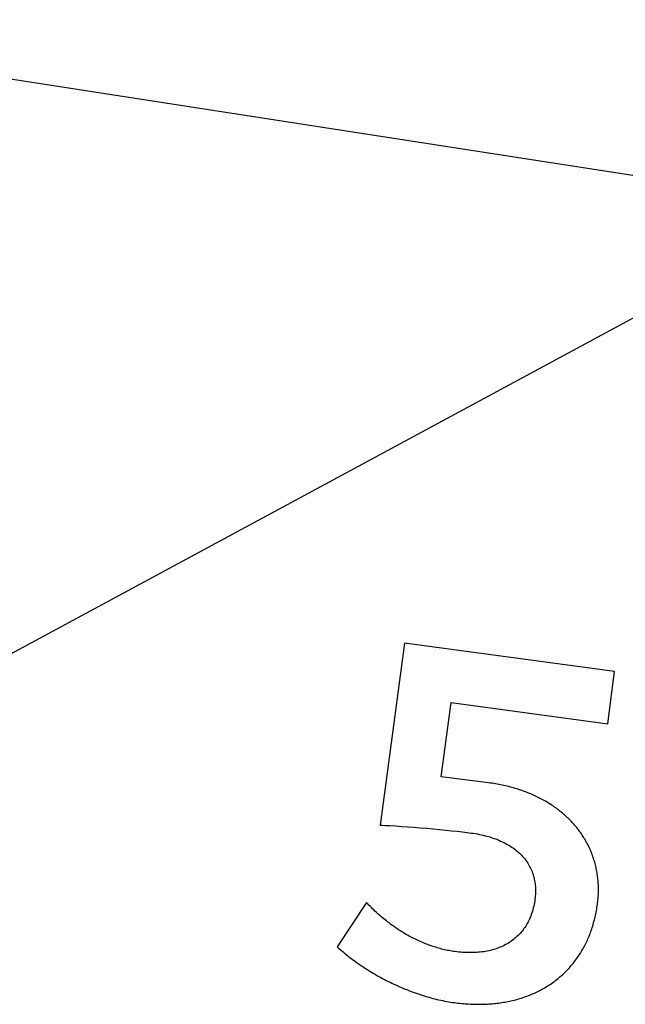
# Model space of a CAD drawing. Extents: x 11880 to 25577, y 6756 to 10446.
# Tile 58 of 87: x 23607 to 23712, y 6944 to 7114. Entities that reach past the tile are written whole.
import ezdxf

# ---------------------------------------------------------------- set-up
doc = ezdxf.new("R2010")
doc.units = 0
doc.header["$MEASUREMENT"] = 0
doc.layers.add('HAIRLINE', color=178, linetype='CONTINUOUS')

msp = doc.modelspace()

# ---------------------------------------------------------------- linework, layer by layer
at = {"layer": 'HAIRLINE'}
for p, q in [((23539.39, 7114.28), (23725.08, 7085.53)), ((23735.88, 7075.24), (23496.09, 6945.78))]:
    msp.add_line(p, q, dxfattribs=at)
msp.add_lwpolyline([(23708.49, 6992.79), (23709.62, 7001.81), (23673.43, 7006.69), (23669.19, 6975.26), (23669.58, 6975.25), (23670, 6975.24), (23670.43, 6975.22), (23670.88, 6975.19), (23671.84, 6975.14), (23672.86, 6975.07), (23673.92, 6975), (23675.01, 6974.92), (23676.12, 6974.82), (23677.24, 6974.73), (23678.35, 6974.63), (23679.45, 6974.53), (23680.51, 6974.42), (23681.53, 6974.32), (23682.49, 6974.21), (23683.39, 6974.11), (23684.2, 6974.01), (23684.92, 6973.92), (23685.28, 6973.87), (23685.63, 6973.81), (23685.98, 6973.75), (23686.32, 6973.69), (23686.65, 6973.62), (23686.98, 6973.54), (23687.31, 6973.46), (23687.62, 6973.38), (23687.94, 6973.29), (23688.25, 6973.2), (23688.55, 6973.1), (23688.85, 6973), (23689.14, 6972.89), (23689.43, 6972.78), (23689.71, 6972.66), (23689.98, 6972.54), (23690.25, 6972.42), (23690.52, 6972.29), (23690.77, 6972.16), (23691.03, 6972.02), (23691.27, 6971.88), (23691.51, 6971.74), (23691.75, 6971.59), (23691.98, 6971.44), (23692.2, 6971.28), (23692.42, 6971.12), (23692.63, 6970.96), (23692.83, 6970.79), (23693.03, 6970.62), (23693.23, 6970.44), (23693.41, 6970.26), (23693.59, 6970.08), (23693.77, 6969.89), (23693.94, 6969.7), (23694.1, 6969.51), (23694.26, 6969.31), (23694.41, 6969.11), (23694.55, 6968.9), (23694.69, 6968.69), (23694.82, 6968.48), (23694.94, 6968.27), (23695.06, 6968.05), (23695.17, 6967.83), (23695.27, 6967.6), (23695.37, 6967.37), (23695.46, 6967.14), (23695.54, 6966.91), (23695.62, 6966.67), (23695.69, 6966.43), (23695.76, 6966.19), (23695.81, 6965.94), (23695.86, 6965.69), (23695.91, 6965.44), (23695.94, 6965.19), (23695.97, 6964.93), (23696, 6964.67), (23696.01, 6964.4), (23696.02, 6964.14), (23696.02, 6963.87), (23696.02, 6963.6), (23696, 6963.32), (23695.98, 6963.05), (23695.96, 6962.77), (23695.92, 6962.49), (23695.88, 6962.17), (23695.82, 6961.87), (23695.77, 6961.57), (23695.7, 6961.27), (23695.63, 6960.98), (23695.55, 6960.69), (23695.47, 6960.41), (23695.38, 6960.13), (23695.29, 6959.86), (23695.19, 6959.59), (23695.08, 6959.33), (23694.97, 6959.07), (23694.85, 6958.82), (23694.73, 6958.57), (23694.6, 6958.33), (23694.46, 6958.1), (23694.32, 6957.87), (23694.18, 6957.64), (23694.02, 6957.42), (23693.87, 6957.21), (23693.7, 6957), (23693.53, 6956.8), (23693.36, 6956.6), (23693.18, 6956.41), (23693, 6956.22), (23692.81, 6956.04), (23692.61, 6955.86), (23692.41, 6955.69), (23692.2, 6955.53), (23691.99, 6955.37), (23691.78, 6955.21), (23691.56, 6955.06), (23691.33, 6954.92), (23691.1, 6954.79), (23690.86, 6954.65), (23690.62, 6954.53), (23690.38, 6954.41), (23690.13, 6954.3), (23689.87, 6954.19), (23689.61, 6954.09), (23689.35, 6953.99), (23689.08, 6953.9), (23688.81, 6953.82), (23688.53, 6953.74), (23688.25, 6953.67), (23687.96, 6953.6), (23687.67, 6953.54), (23687.37, 6953.49), (23687.07, 6953.44), (23686.77, 6953.39), (23686.46, 6953.36), (23686.15, 6953.33), (23685.83, 6953.31), (23685.51, 6953.29), (23685.18, 6953.28), (23684.85, 6953.27), (23684.52, 6953.27), (23684.18, 6953.28), (23683.84, 6953.29), (23683.49, 6953.31), (23683.15, 6953.34), (23682.79, 6953.37), (23682.44, 6953.41), (23682.07, 6953.46), (23681.82, 6953.49), (23681.57, 6953.53), (23681.32, 6953.58), (23681.07, 6953.62), (23680.82, 6953.67), (23680.56, 6953.72), (23680.31, 6953.78), (23680.06, 6953.84), (23679.81, 6953.9), (23679.55, 6953.97), (23679.3, 6954.04), (23679.05, 6954.11), (23678.79, 6954.19), (23678.54, 6954.26), (23678.29, 6954.35), (23678.03, 6954.43), (23677.78, 6954.52), (23677.53, 6954.61), (23677.28, 6954.71), (23677.03, 6954.81), (23676.78, 6954.91), (23676.52, 6955.01), (23676.27, 6955.12), (23676.02, 6955.23), (23675.77, 6955.34), (23675.53, 6955.46), (23675.28, 6955.58), (23675.03, 6955.7), (23674.78, 6955.83), (23674.54, 6955.95), (23674.29, 6956.08), (23674.05, 6956.22), (23673.8, 6956.36), (23673.56, 6956.49), (23673.32, 6956.64), (23673.08, 6956.78), (23672.84, 6956.93), (23672.6, 6957.08), (23672.36, 6957.23), (23672.12, 6957.39), (23671.89, 6957.55), (23671.65, 6957.71), (23671.42, 6957.88), (23671.19, 6958.04), (23670.96, 6958.21), (23670.73, 6958.39), (23670.5, 6958.56), (23670.27, 6958.74), (23670.05, 6958.92), (23669.82, 6959.1), (23669.6, 6959.29), (23669.38, 6959.47), (23669.16, 6959.66), (23668.94, 6959.86), (23668.73, 6960.05), (23668.51, 6960.25), (23668.3, 6960.45), (23668.09, 6960.65), (23667.88, 6960.85), (23667.68, 6961.06), (23667.47, 6961.27), (23667.27, 6961.48), (23667.07, 6961.7), (23666.87, 6961.91), (23661.78, 6954.3), (23662.03, 6954.07), (23662.28, 6953.84), (23662.54, 6953.62), (23662.8, 6953.4), (23663.07, 6953.18), (23663.33, 6952.96), (23663.61, 6952.74), (23663.88, 6952.52), (23664.16, 6952.31), (23664.44, 6952.1), (23664.72, 6951.89), (23665.01, 6951.68), (23665.3, 6951.47), (23665.59, 6951.27), (23665.89, 6951.07), (23666.19, 6950.87), (23666.49, 6950.67), (23666.79, 6950.48), (23667.09, 6950.28), (23667.4, 6950.09), (23667.71, 6949.9), (23668.02, 6949.72), (23668.34, 6949.54), (23668.65, 6949.35), (23668.97, 6949.18), (23669.29, 6949), (23669.61, 6948.83), (23669.93, 6948.66), (23670.26, 6948.49), (23670.58, 6948.32), (23670.91, 6948.16), (23671.24, 6948), (23671.57, 6947.85), (23671.9, 6947.69), (23672.23, 6947.54), (23672.57, 6947.39), (23672.9, 6947.25), (23673.24, 6947.11), (23673.57, 6946.97), (23673.91, 6946.83), (23674.25, 6946.7), (23674.58, 6946.57), (23674.92, 6946.45), (23675.26, 6946.32), (23675.6, 6946.21), (23675.94, 6946.09), (23676.28, 6945.98), (23676.62, 6945.87), (23676.96, 6945.77), (23677.3, 6945.66), (23677.64, 6945.57), (23677.98, 6945.47), (23678.32, 6945.38), (23678.66, 6945.3), (23679, 6945.21), (23679.33, 6945.13), (23679.67, 6945.06), (23680.01, 6944.99), (23680.34, 6944.92), (23680.68, 6944.86), (23681.01, 6944.8), (23681.35, 6944.74), (23681.68, 6944.69), (23682.01, 6944.65), (23682.32, 6944.6), (23682.63, 6944.57), (23682.94, 6944.53), (23683.25, 6944.5), (23683.56, 6944.47), (23683.86, 6944.45), (23684.16, 6944.43), (23684.47, 6944.41), (23684.77, 6944.39), (23685.07, 6944.38), (23685.36, 6944.37), (23685.66, 6944.36), (23685.96, 6944.36), (23686.25, 6944.36), (23686.54, 6944.36), (23686.83, 6944.36), (23687.12, 6944.37), (23687.41, 6944.38), (23687.69, 6944.4), (23687.98, 6944.41), (23688.26, 6944.43), (23688.54, 6944.46), (23688.82, 6944.48), (23689.1, 6944.51), (23689.38, 6944.54), (23689.65, 6944.58), (23689.93, 6944.61), (23690.2, 6944.65), (23690.47, 6944.7), (23690.73, 6944.74), (23691, 6944.79), (23691.27, 6944.84), (23691.53, 6944.9), (23691.79, 6944.96), (23692.05, 6945.02), (23692.31, 6945.08), (23692.56, 6945.14), (23692.82, 6945.21), (23693.07, 6945.28), (23693.32, 6945.36), (23693.57, 6945.44), (23693.81, 6945.52), (23694.06, 6945.6), (23694.3, 6945.68), (23694.54, 6945.77), (23694.78, 6945.86), (23695.02, 6945.95), (23695.25, 6946.05), (23695.49, 6946.15), (23695.72, 6946.25), (23695.95, 6946.35), (23696.18, 6946.46), (23696.4, 6946.57), (23696.63, 6946.68), (23696.85, 6946.8), (23697.07, 6946.91), (23697.28, 6947.03), (23697.5, 6947.15), (23697.71, 6947.28), (23697.92, 6947.41), (23698.13, 6947.54), (23698.34, 6947.67), (23698.54, 6947.8), (23698.75, 6947.94), (23698.95, 6948.08), (23699.15, 6948.23), (23699.34, 6948.37), (23699.54, 6948.52), (23699.73, 6948.67), (23699.92, 6948.82), (23700.11, 6948.98), (23700.29, 6949.13), (23700.47, 6949.29), (23700.66, 6949.46), (23700.83, 6949.62), (23701.01, 6949.79), (23701.18, 6949.96), (23701.36, 6950.13), (23701.52, 6950.31), (23701.69, 6950.48), (23701.86, 6950.66), (23702.02, 6950.85), (23702.18, 6951.03), (23702.34, 6951.22), (23702.49, 6951.41), (23702.64, 6951.6), (23702.79, 6951.79), (23702.94, 6951.99), (23703.09, 6952.19), (23703.23, 6952.39), (23703.37, 6952.59), (23703.51, 6952.8), (23703.64, 6953), (23703.78, 6953.21), (23703.91, 6953.43), (23704.03, 6953.64), (23704.16, 6953.86), (23704.28, 6954.08), (23704.4, 6954.3), (23704.52, 6954.52), (23704.63, 6954.75), (23704.75, 6954.97), (23704.86, 6955.2), (23704.96, 6955.43), (23705.07, 6955.67), (23705.17, 6955.91), (23705.27, 6956.14), (23705.37, 6956.39), (23705.46, 6956.63), (23705.55, 6956.87), (23705.64, 6957.12), (23705.72, 6957.37), (23705.81, 6957.62), (23705.89, 6957.87), (23705.96, 6958.13), (23706.04, 6958.39), (23706.11, 6958.65), (23706.18, 6958.91), (23706.24, 6959.17), (23706.31, 6959.44), (23706.37, 6959.71), (23706.42, 6959.98), (23706.48, 6960.25), (23706.53, 6960.52), (23706.58, 6960.8), (23706.62, 6961.07), (23706.67, 6961.35), (23706.7, 6961.64), (23706.74, 6961.88), (23706.76, 6962.12), (23706.79, 6962.37), (23706.81, 6962.61), (23706.83, 6962.85), (23706.85, 6963.09), (23706.86, 6963.33), (23706.87, 6963.57), (23706.87, 6963.81), (23706.88, 6964.05), (23706.88, 6964.29), (23706.87, 6964.53), (23706.87, 6964.76), (23706.86, 6965), (23706.85, 6965.23), (23706.83, 6965.47), (23706.81, 6965.7), (23706.79, 6965.93), (23706.77, 6966.16), (23706.74, 6966.39), (23706.71, 6966.62), (23706.68, 6966.85), (23706.64, 6967.07), (23706.6, 6967.3), (23706.56, 6967.53), (23706.51, 6967.75), (23706.46, 6967.97), (23706.41, 6968.2), (23706.36, 6968.42), (23706.3, 6968.64), (23706.24, 6968.86), (23706.18, 6969.07), (23706.11, 6969.29), (23706.04, 6969.51), (23705.97, 6969.72), (23705.9, 6969.93), (23705.82, 6970.15), (23705.74, 6970.36), (23705.66, 6970.57), (23705.57, 6970.78), (23705.48, 6970.98), (23705.39, 6971.19), (23705.3, 6971.39), (23705.2, 6971.6), (23705.1, 6971.8), (23705, 6972), (23704.89, 6972.2), (23704.78, 6972.4), (23704.67, 6972.6), (23704.56, 6972.79), (23704.44, 6972.99), (23704.32, 6973.18), (23704.2, 6973.37), (23704.08, 6973.56), (23703.95, 6973.75), (23703.82, 6973.94), (23703.68, 6974.12), (23703.55, 6974.31), (23703.41, 6974.49), (23703.27, 6974.67), (23703.13, 6974.85), (23702.98, 6975.03), (23702.83, 6975.21), (23702.68, 6975.38), (23702.53, 6975.55), (23702.37, 6975.73), (23702.21, 6975.9), (23702.05, 6976.06), (23701.88, 6976.23), (23701.72, 6976.4), (23701.55, 6976.56), (23701.37, 6976.72), (23701.2, 6976.88), (23701.02, 6977.04), (23700.84, 6977.2), (23700.66, 6977.35), (23700.47, 6977.51), (23700.29, 6977.66), (23700.1, 6977.81), (23699.9, 6977.95), (23699.71, 6978.1), (23699.51, 6978.24), (23699.31, 6978.39), (23699.11, 6978.53), (23698.9, 6978.66), (23698.7, 6978.8), (23698.49, 6978.93), (23698.28, 6979.07), (23698.06, 6979.2), (23697.84, 6979.33), (23697.63, 6979.45), (23697.4, 6979.58), (23697.18, 6979.7), (23696.95, 6979.82), (23696.72, 6979.94), (23696.49, 6980.06), (23696.26, 6980.17), (23696.02, 6980.28), (23695.79, 6980.39), (23695.55, 6980.5), (23695.3, 6980.61), (23695.06, 6980.71), (23694.81, 6980.81), (23694.56, 6980.91), (23694.31, 6981.01), (23694.06, 6981.1), (23693.8, 6981.19), (23693.54, 6981.29), (23693.28, 6981.37), (23693.02, 6981.46), (23692.75, 6981.54), (23692.48, 6981.62), (23692.21, 6981.7), (23691.94, 6981.78), (23691.67, 6981.85), (23691.39, 6981.93), (23691.11, 6981.99), (23690.83, 6982.06), (23690.55, 6982.13), (23690.27, 6982.19), (23689.98, 6982.25), (23689.69, 6982.31), (23689.4, 6982.36), (23689.11, 6982.41), (23688.81, 6982.46), (23688.51, 6982.51), (23688.21, 6982.55), (23687.91, 6982.6), (23679.75, 6983.61), (23681.48, 6996.44)], close=True, dxfattribs=at)

doc.saveas('drawing.dxf')
